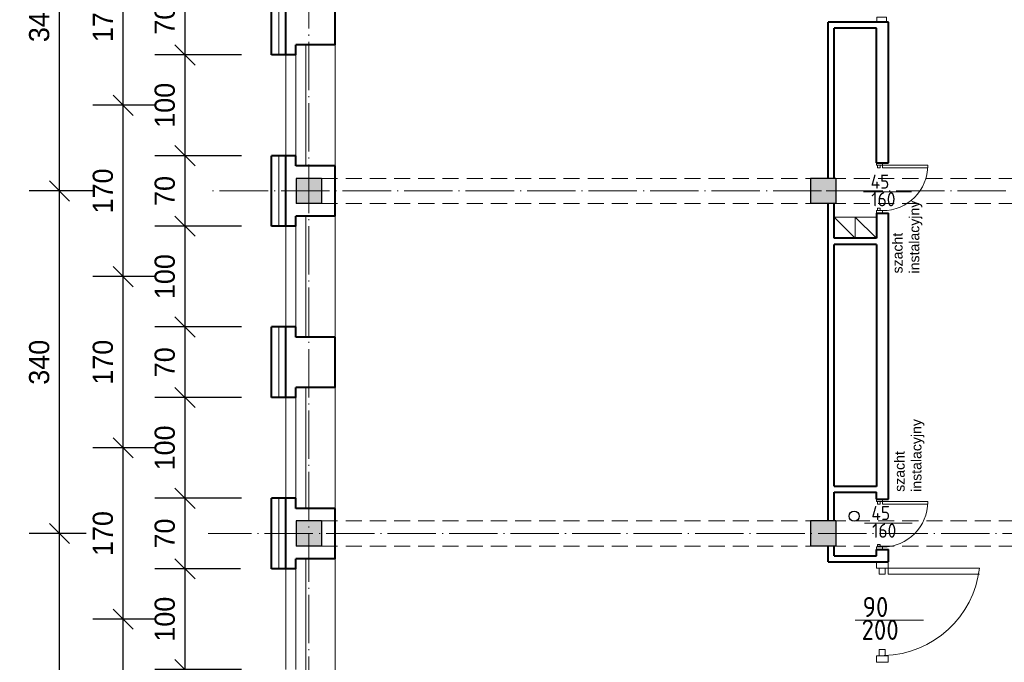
# Model space of a CAD drawing. Header units: millimetres. Extents: x -32003 to -19505, y 17931 to 29358.
# Tile 13 of 92: x -27805 to -26828, y 23562 to 24199. Entities that reach past the tile are written whole.
import ezdxf

# ---------------------------------------------------------------- set-up
doc = ezdxf.new("R2010")
doc.units = ezdxf.units.MM
doc.header["$PDMODE"] = 3
for name, pattern in [('ACAD_ISO03W100', [30, 12, -18]), ('ACAD_ISO04W100', [30.5, 24, -3, 0.5, -3]), ('KRESKOWA_X2', [12, 8, -4])]:
    doc.linetypes.add(name, pattern=pattern)
for name, color, linetype, lineweight in [('_wymiary', 1, 'Continuous', 9), ('drzwi', 140, 'Continuous', 13), ('KOMINY', 43, 'Continuous', 15), ('opisy drzwi', 40, 'Continuous', 13), ('opisy pom', 3, 'Continuous', 18), ('przerywana', 7, 'KRESKOWA_X2', 5), ('sciany', 4, 'Continuous', 40), ('symetria', 7, 'ACAD_ISO03W100', 5), ('SZRAF', 51, 'Continuous', 9), ('słupy', 2, 'Continuous', 30), ('ściana', 4, 'Continuous', 40)]:
    doc.layers.add(name, color=color, linetype=linetype, lineweight=lineweight)
doc.layers.add('kanalizacja', color=210, linetype='Continuous')
doc.styles.add('ISO', font='isocp.shx')
doc.styles.add('ROMANS', font='ROMANS')
doc.linetypes.add('BATTING', pattern='A,0.0001,-0.1,[134,ltypeshp.shx,S=0.1,R=0,X=-0.1,Y=0],-0.2,[134,ltypeshp.shx,S=0.1,R=180,X=0.1,Y=0],-0.1', length=0.4001)
doc.dimstyles.new('Jacek2', dxfattribs={"dimscale": 2, "dimtxt": 10, "dimasz": 10, "dimexe": 15, "dimexo": 15, "dimgap": 5, "dimtad": 1, "dimdec": 0, "dimrnd": 0.5, "dimzin": 0, "dimdsep": 46, "dimtxsty": 'Standard', "dimblk": 'OBLIQUE', "dimcen": 0, "dimdle": 5, "dimadec": 1, "dimazin": 0, "dimtfac": 1, "dimtdec": 0, "dimtofl": 0, "dimtmove": 0, "dimatfit": 3, "dimfxl": 0, "dimtolj": 1, "dimtzin": 0, "dimarcsym": 0})

# ---------------------------------------------------------------- blocks, each defined once
blk = doc.blocks.new('_OBLIQUE')
at = {"color": 0, "linetype": 'ByBlock'}
blk.add_line((-0.5, -0.5), (0.5, 0.5), dxfattribs=at)
blk = doc.blocks.new('*D974')
at = {"layer": '_wymiary', "color": 0, "lineweight": -2}
for p, q in [((-27640.58, 23474.37), (-27640.58, 23564.37)), ((-27584.67, 23554.37), (-27670.58, 23554.37)), ((-27584.67, 23484.37), (-27670.58, 23484.37))]:
    blk.add_line(p, q, dxfattribs=at)
at = {"layer": 'Defpoints', "color": 0}
for p in [(-27640.58, 23554.37), (-27554.67, 23554.37), (-27554.67, 23484.37)]:
    blk.add_point(p, dxfattribs=at)
at = {"layer": '_wymiary', "color": 0, "lineweight": -2, "xscale": 20, "yscale": 20, "zscale": 20}
for p, rotation in [((-27640.58, 23554.37), 90), ((-27640.58, 23484.37), 270)]:
    blk.add_blockref('_OBLIQUE', p, dxfattribs=dict(at, rotation=rotation))
at = {"layer": '_wymiary', "color": 0, "insert": (-27660.58, 23519.37), "char_height": 20, "attachment_point": 5, "rotation": 90}
blk.add_mtext('\\A1;70', dxfattribs=at)
blk = doc.blocks.new('*D975')
at = {"layer": '_wymiary', "color": 0, "lineweight": -2}
for p, q in [((-27640.58, 23544.37), (-27640.58, 23664.37)), ((-27585.69, 23654.37), (-27670.58, 23654.37)), ((-27584.67, 23554.37), (-27670.58, 23554.37))]:
    blk.add_line(p, q, dxfattribs=at)
at = {"layer": 'Defpoints', "color": 0}
for p in [(-27640.58, 23654.37), (-27555.69, 23654.37), (-27554.67, 23554.37)]:
    blk.add_point(p, dxfattribs=at)
at = {"layer": '_wymiary', "color": 0, "lineweight": -2, "xscale": 20, "yscale": 20, "zscale": 20}
for p, rotation in [((-27640.58, 23654.37), 90), ((-27640.58, 23554.37), 270)]:
    blk.add_blockref('_OBLIQUE', p, dxfattribs=dict(at, rotation=rotation))
at = {"layer": '_wymiary', "color": 0, "insert": (-27660.58, 23604.37), "char_height": 20, "attachment_point": 5, "rotation": 90}
blk.add_mtext('\\A1;100', dxfattribs=at)
blk = doc.blocks.new('*D976')
at = {"layer": '_wymiary', "color": 0, "lineweight": -2}
for p, q in [((-27640.58, 23644.37), (-27640.58, 23734.37)), ((-27584.67, 23724.37), (-27670.58, 23724.37)), ((-27585.69, 23654.37), (-27670.58, 23654.37))]:
    blk.add_line(p, q, dxfattribs=at)
at = {"layer": 'Defpoints', "color": 0}
for p in [(-27640.58, 23724.37), (-27554.67, 23724.37), (-27555.69, 23654.37)]:
    blk.add_point(p, dxfattribs=at)
at = {"layer": '_wymiary', "color": 0, "lineweight": -2, "xscale": 20, "yscale": 20, "zscale": 20}
for p, rotation in [((-27640.58, 23724.37), 90), ((-27640.58, 23654.37), 270)]:
    blk.add_blockref('_OBLIQUE', p, dxfattribs=dict(at, rotation=rotation))
at = {"layer": '_wymiary', "color": 0, "insert": (-27660.58, 23689.37), "char_height": 20, "attachment_point": 5, "rotation": 90}
blk.add_mtext('\\A1;70', dxfattribs=at)
blk = doc.blocks.new('*D977')
at = {"layer": '_wymiary', "color": 0, "lineweight": -2}
for p, q in [((-27640.58, 23714.37), (-27640.58, 23834.37)), ((-27584.67, 23824.37), (-27670.58, 23824.37)), ((-27584.67, 23724.37), (-27670.58, 23724.37))]:
    blk.add_line(p, q, dxfattribs=at)
at = {"layer": 'Defpoints', "color": 0}
for p in [(-27640.58, 23824.37), (-27554.67, 23824.37), (-27554.67, 23724.37)]:
    blk.add_point(p, dxfattribs=at)
at = {"layer": '_wymiary', "color": 0, "lineweight": -2, "xscale": 20, "yscale": 20, "zscale": 20}
for p, rotation in [((-27640.58, 23824.37), 90), ((-27640.58, 23724.37), 270)]:
    blk.add_blockref('_OBLIQUE', p, dxfattribs=dict(at, rotation=rotation))
at = {"layer": '_wymiary', "color": 0, "insert": (-27660.58, 23774.37), "char_height": 20, "attachment_point": 5, "rotation": 90}
blk.add_mtext('\\A1;100', dxfattribs=at)
blk = doc.blocks.new('*D978')
at = {"layer": '_wymiary', "color": 0, "lineweight": -2}
for p, q in [((-27640.58, 23814.37), (-27640.58, 23904.37)), ((-27584.67, 23894.37), (-27670.58, 23894.37)), ((-27584.67, 23824.37), (-27670.58, 23824.37))]:
    blk.add_line(p, q, dxfattribs=at)
at = {"layer": 'Defpoints', "color": 0}
for p in [(-27640.58, 23894.37), (-27554.67, 23894.37), (-27554.67, 23824.37)]:
    blk.add_point(p, dxfattribs=at)
at = {"layer": '_wymiary', "color": 0, "lineweight": -2, "xscale": 20, "yscale": 20, "zscale": 20}
for p, rotation in [((-27640.58, 23894.37), 90), ((-27640.58, 23824.37), 270)]:
    blk.add_blockref('_OBLIQUE', p, dxfattribs=dict(at, rotation=rotation))
at = {"layer": '_wymiary', "color": 0, "insert": (-27660.58, 23859.37), "char_height": 20, "attachment_point": 5, "rotation": 90}
blk.add_mtext('\\A1;70', dxfattribs=at)
blk = doc.blocks.new('*D979')
at = {"layer": '_wymiary', "color": 0, "lineweight": -2}
for p, q in [((-27640.58, 23884.37), (-27640.58, 24004.37)), ((-27584.67, 23994.37), (-27670.58, 23994.37)), ((-27584.67, 23894.37), (-27670.58, 23894.37))]:
    blk.add_line(p, q, dxfattribs=at)
at = {"layer": 'Defpoints', "color": 0}
for p in [(-27640.58, 23994.37), (-27554.67, 23994.37), (-27554.67, 23894.37)]:
    blk.add_point(p, dxfattribs=at)
at = {"layer": '_wymiary', "color": 0, "lineweight": -2, "xscale": 20, "yscale": 20, "zscale": 20}
for p, rotation in [((-27640.58, 23994.37), 90), ((-27640.58, 23894.37), 270)]:
    blk.add_blockref('_OBLIQUE', p, dxfattribs=dict(at, rotation=rotation))
at = {"layer": '_wymiary', "color": 0, "insert": (-27660.58, 23944.37), "char_height": 20, "attachment_point": 5, "rotation": 90}
blk.add_mtext('\\A1;100', dxfattribs=at)
blk = doc.blocks.new('*D980')
at = {"layer": '_wymiary', "color": 0, "lineweight": -2}
for p, q in [((-27640.58, 23984.37), (-27640.58, 24074.37)), ((-27584.67, 24064.37), (-27670.58, 24064.37)), ((-27584.67, 23994.37), (-27670.58, 23994.37))]:
    blk.add_line(p, q, dxfattribs=at)
at = {"layer": 'Defpoints', "color": 0}
for p in [(-27640.58, 24064.37), (-27554.67, 24064.37), (-27554.67, 23994.37)]:
    blk.add_point(p, dxfattribs=at)
at = {"layer": '_wymiary', "color": 0, "lineweight": -2, "xscale": 20, "yscale": 20, "zscale": 20}
for p, rotation in [((-27640.58, 24064.37), 90), ((-27640.58, 23994.37), 270)]:
    blk.add_blockref('_OBLIQUE', p, dxfattribs=dict(at, rotation=rotation))
at = {"layer": '_wymiary', "color": 0, "insert": (-27660.58, 24029.37), "char_height": 20, "attachment_point": 5, "rotation": 90}
blk.add_mtext('\\A1;70', dxfattribs=at)
blk = doc.blocks.new('*D981')
at = {"layer": '_wymiary', "color": 0, "lineweight": -2}
for p, q in [((-27640.58, 24054.37), (-27640.58, 24174.37)), ((-27584.67, 24164.37), (-27670.58, 24164.37)), ((-27584.67, 24064.37), (-27670.58, 24064.37))]:
    blk.add_line(p, q, dxfattribs=at)
at = {"layer": 'Defpoints', "color": 0}
for p in [(-27640.58, 24164.37), (-27554.67, 24164.37), (-27554.67, 24064.37)]:
    blk.add_point(p, dxfattribs=at)
at = {"layer": '_wymiary', "color": 0, "lineweight": -2, "xscale": 20, "yscale": 20, "zscale": 20}
for p, rotation in [((-27640.58, 24164.37), 90), ((-27640.58, 24064.37), 270)]:
    blk.add_blockref('_OBLIQUE', p, dxfattribs=dict(at, rotation=rotation))
at = {"layer": '_wymiary', "color": 0, "insert": (-27660.58, 24114.37), "char_height": 20, "attachment_point": 5, "rotation": 90}
blk.add_mtext('\\A1;100', dxfattribs=at)
blk = doc.blocks.new('*D982')
at = {"layer": '_wymiary', "color": 0, "lineweight": -2}
for p, q in [((-27640.58, 24154.37), (-27640.58, 24244.37)), ((-27584.67, 24234.37), (-27670.58, 24234.37)), ((-27584.67, 24164.37), (-27670.58, 24164.37))]:
    blk.add_line(p, q, dxfattribs=at)
at = {"layer": 'Defpoints', "color": 0}
for p in [(-27640.58, 24234.37), (-27554.67, 24234.37), (-27554.67, 24164.37)]:
    blk.add_point(p, dxfattribs=at)
at = {"layer": '_wymiary', "color": 0, "lineweight": -2, "xscale": 20, "yscale": 20, "zscale": 20}
for p, rotation in [((-27640.58, 24234.37), 90), ((-27640.58, 24164.37), 270)]:
    blk.add_blockref('_OBLIQUE', p, dxfattribs=dict(at, rotation=rotation))
at = {"layer": '_wymiary', "color": 0, "insert": (-27660.58, 24199.37), "char_height": 20, "attachment_point": 5, "rotation": 90}
blk.add_mtext('\\A1;70', dxfattribs=at)
blk = doc.blocks.new('*D785')
at = {"layer": '_wymiary', "color": 0, "lineweight": -2}
for p, q in [((-27701.99, 23424.37), (-27701.99, 23614.37)), ((-27670.58, 23604.37), (-27731.99, 23604.37)), ((-27670.58, 23434.37), (-27731.99, 23434.37))]:
    blk.add_line(p, q, dxfattribs=at)
at = {"layer": 'Defpoints', "color": 0}
for p in [(-27701.99, 23604.37), (-27640.58, 23604.37), (-27640.58, 23434.37)]:
    blk.add_point(p, dxfattribs=at)
at = {"layer": '_wymiary', "color": 0, "lineweight": -2, "xscale": 20, "yscale": 20, "zscale": 20}
for p, rotation in [((-27701.99, 23604.37), 90), ((-27701.99, 23434.37), 270)]:
    blk.add_blockref('_OBLIQUE', p, dxfattribs=dict(at, rotation=rotation))
at = {"layer": '_wymiary', "color": 0, "insert": (-27721.99, 23519.37), "char_height": 20, "attachment_point": 5, "rotation": 90}
blk.add_mtext('\\A1;170', dxfattribs=at)
blk = doc.blocks.new('*D786')
at = {"layer": '_wymiary', "color": 0, "lineweight": -2}
for p, q in [((-27701.99, 23594.37), (-27701.99, 23784.37)), ((-27670.58, 23774.37), (-27731.99, 23774.37)), ((-27670.58, 23604.37), (-27731.99, 23604.37))]:
    blk.add_line(p, q, dxfattribs=at)
at = {"layer": 'Defpoints', "color": 0}
for p in [(-27701.99, 23774.37), (-27640.58, 23774.37), (-27640.58, 23604.37)]:
    blk.add_point(p, dxfattribs=at)
at = {"layer": '_wymiary', "color": 0, "lineweight": -2, "xscale": 20, "yscale": 20, "zscale": 20}
for p, rotation in [((-27701.99, 23774.37), 90), ((-27701.99, 23604.37), 270)]:
    blk.add_blockref('_OBLIQUE', p, dxfattribs=dict(at, rotation=rotation))
at = {"layer": '_wymiary', "color": 0, "insert": (-27721.99, 23689.37), "char_height": 20, "attachment_point": 5, "rotation": 90}
blk.add_mtext('\\A1;170', dxfattribs=at)
blk = doc.blocks.new('*D787')
at = {"layer": '_wymiary', "color": 0, "lineweight": -2}
for p, q in [((-27701.99, 23764.37), (-27701.99, 23954.37)), ((-27670.58, 23944.37), (-27731.99, 23944.37)), ((-27670.58, 23774.37), (-27731.99, 23774.37))]:
    blk.add_line(p, q, dxfattribs=at)
at = {"layer": 'Defpoints', "color": 0}
for p in [(-27701.99, 23944.37), (-27640.58, 23944.37), (-27640.58, 23774.37)]:
    blk.add_point(p, dxfattribs=at)
at = {"layer": '_wymiary', "color": 0, "lineweight": -2, "xscale": 20, "yscale": 20, "zscale": 20}
for p, rotation in [((-27701.99, 23944.37), 90), ((-27701.99, 23774.37), 270)]:
    blk.add_blockref('_OBLIQUE', p, dxfattribs=dict(at, rotation=rotation))
at = {"layer": '_wymiary', "color": 0, "insert": (-27721.99, 23859.37), "char_height": 20, "attachment_point": 5, "rotation": 90}
blk.add_mtext('\\A1;170', dxfattribs=at)
blk = doc.blocks.new('*D788')
at = {"layer": '_wymiary', "color": 0, "lineweight": -2}
for p, q in [((-27701.99, 23934.37), (-27701.99, 24124.37)), ((-27670.58, 24114.37), (-27731.99, 24114.37)), ((-27670.58, 23944.37), (-27731.99, 23944.37))]:
    blk.add_line(p, q, dxfattribs=at)
at = {"layer": 'Defpoints', "color": 0}
for p in [(-27701.99, 24114.37), (-27640.58, 24114.37), (-27640.58, 23944.37)]:
    blk.add_point(p, dxfattribs=at)
at = {"layer": '_wymiary', "color": 0, "lineweight": -2, "xscale": 20, "yscale": 20, "zscale": 20}
for p, rotation in [((-27701.99, 24114.37), 90), ((-27701.99, 23944.37), 270)]:
    blk.add_blockref('_OBLIQUE', p, dxfattribs=dict(at, rotation=rotation))
at = {"layer": '_wymiary', "color": 0, "insert": (-27721.99, 24029.37), "char_height": 20, "attachment_point": 5, "rotation": 90}
blk.add_mtext('\\A1;170', dxfattribs=at)
blk = doc.blocks.new('*D789')
at = {"layer": '_wymiary', "color": 0, "lineweight": -2}
for p, q in [((-27701.99, 24104.37), (-27701.99, 24294.37)), ((-27670.58, 24284.37), (-27731.99, 24284.37)), ((-27670.58, 24114.37), (-27731.99, 24114.37))]:
    blk.add_line(p, q, dxfattribs=at)
at = {"layer": 'Defpoints', "color": 0}
for p in [(-27701.99, 24284.37), (-27640.58, 24284.37), (-27640.58, 24114.37)]:
    blk.add_point(p, dxfattribs=at)
at = {"layer": '_wymiary', "color": 0, "lineweight": -2, "xscale": 20, "yscale": 20, "zscale": 20}
for p, rotation in [((-27701.99, 24284.37), 90), ((-27701.99, 24114.37), 270)]:
    blk.add_blockref('_OBLIQUE', p, dxfattribs=dict(at, rotation=rotation))
at = {"layer": '_wymiary', "color": 0, "insert": (-27721.99, 24199.37), "char_height": 20, "attachment_point": 5, "rotation": 90}
blk.add_mtext('\\A1;170', dxfattribs=at)
blk = doc.blocks.new('*D802')
at = {"layer": '_wymiary', "color": 0, "lineweight": -2}
for p, q in [((-27765.15, 23339.37), (-27765.15, 23699.37)), ((-27738.78, 23689.37), (-27795.15, 23689.37)), ((-27731.99, 23349.37), (-27795.15, 23349.37))]:
    blk.add_line(p, q, dxfattribs=at)
at = {"layer": 'Defpoints', "color": 0}
for p in [(-27765.15, 23689.37), (-27708.78, 23689.37), (-27701.99, 23349.37)]:
    blk.add_point(p, dxfattribs=at)
at = {"layer": '_wymiary', "color": 0, "lineweight": -2, "xscale": 20, "yscale": 20, "zscale": 20}
for p, rotation in [((-27765.15, 23689.37), 90), ((-27765.15, 23349.37), 270)]:
    blk.add_blockref('_OBLIQUE', p, dxfattribs=dict(at, rotation=rotation))
at = {"layer": '_wymiary', "color": 0, "insert": (-27785.15, 23519.37), "char_height": 20, "attachment_point": 5, "rotation": 90}
blk.add_mtext('\\A1;340', dxfattribs=at)
blk = doc.blocks.new('*D803')
at = {"layer": '_wymiary', "color": 0, "lineweight": -2}
for p, q in [((-27765.15, 23679.37), (-27765.15, 24039.37)), ((-27731.99, 24029.37), (-27795.15, 24029.37)), ((-27738.78, 23689.37), (-27795.15, 23689.37))]:
    blk.add_line(p, q, dxfattribs=at)
at = {"layer": 'Defpoints', "color": 0}
for p in [(-27765.15, 24029.37), (-27701.99, 24029.37), (-27708.78, 23689.37)]:
    blk.add_point(p, dxfattribs=at)
at = {"layer": '_wymiary', "color": 0, "lineweight": -2, "xscale": 20, "yscale": 20, "zscale": 20}
for p, rotation in [((-27765.15, 24029.37), 90), ((-27765.15, 23689.37), 270)]:
    blk.add_blockref('_OBLIQUE', p, dxfattribs=dict(at, rotation=rotation))
at = {"layer": '_wymiary', "color": 0, "insert": (-27785.15, 23859.37), "char_height": 20, "attachment_point": 5, "rotation": 90}
blk.add_mtext('\\A1;340', dxfattribs=at)
blk = doc.blocks.new('*D804')
at = {"layer": '_wymiary', "color": 0, "lineweight": -2}
for p, q in [((-27765.15, 24019.37), (-27765.15, 24379.37)), ((-27731.99, 24369.37), (-27795.15, 24369.37)), ((-27731.99, 24029.37), (-27795.15, 24029.37))]:
    blk.add_line(p, q, dxfattribs=at)
at = {"layer": 'Defpoints', "color": 0}
for p in [(-27765.15, 24369.37), (-27701.99, 24369.37), (-27701.99, 24029.37)]:
    blk.add_point(p, dxfattribs=at)
at = {"layer": '_wymiary', "color": 0, "lineweight": -2, "xscale": 20, "yscale": 20, "zscale": 20}
for p, rotation in [((-27765.15, 24369.37), 90), ((-27765.15, 24029.37), 270)]:
    blk.add_blockref('_OBLIQUE', p, dxfattribs=dict(at, rotation=rotation))
at = {"layer": '_wymiary', "color": 0, "insert": (-27785.15, 24199.37), "char_height": 20, "attachment_point": 5, "rotation": 90}
blk.add_mtext('\\A1;340', dxfattribs=at)
blk = doc.blocks.new('*D1009')
at = {"layer": '_wymiary', "color": 0, "lineweight": -2}
for p, q in [((-27831.84, 23202.37), (-27831.84, 26833.45)), ((-27568.67, 26823.45), (-27861.84, 26823.45)), ((-27570.67, 23212.37), (-27861.84, 23212.37))]:
    blk.add_line(p, q, dxfattribs=at)
at = {"layer": 'Defpoints', "color": 0}
for p in [(-27831.84, 26823.45), (-27538.67, 26823.45), (-27540.67, 23212.37)]:
    blk.add_point(p, dxfattribs=at)
at = {"layer": '_wymiary', "color": 0, "lineweight": -2, "xscale": 20, "yscale": 20, "zscale": 20}
for p, rotation in [((-27831.84, 26823.45), 90), ((-27831.84, 23212.37), 270)]:
    blk.add_blockref('_OBLIQUE', p, dxfattribs=dict(at, rotation=rotation))
at = {"layer": '_wymiary', "color": 0, "insert": (-27851.84, 25017.91), "char_height": 20, "attachment_point": 5, "rotation": 90}
blk.add_mtext('\\A1;3611', dxfattribs=at)

msp = doc.modelspace()

# ---------------------------------------------------------------- hatches: boundary and pattern name
at = {"layer": 'SZRAF', "ltscale": 0.5}
h = msp.add_hatch(color=256, dxfattribs=at)
h.paths.add_polyline_path([(-27505.17, 24016.87), (-27505.17, 24029.37), (-27517.67, 24029.37), (-27517.67, 24016.87), (-27512.67, 24016.87)])
h.paths.add_polyline_path([(-27517.67, 24016.87), (-27517.67, 24029.37), (-27530.17, 24029.37), (-27530.17, 24016.87)])
h.paths.add_polyline_path([(-27517.67, 24041.87), (-27530.17, 24041.87), (-27530.17, 24029.37), (-27517.67, 24029.37)])
h.paths.add_polyline_path([(-27517.67, 24041.87), (-27517.67, 24029.37), (-27505.17, 24029.37), (-27505.17, 24041.87)])
h = msp.add_hatch(color=256, dxfattribs=at)
h.paths.add_polyline_path([(-26995.17, 24016.87), (-26995.17, 24029.37), (-27007.67, 24029.37), (-27007.67, 24016.87), (-27002.67, 24016.87)])
h.paths.add_polyline_path([(-27007.67, 24016.87), (-27007.67, 24029.37), (-27020.17, 24029.37), (-27020.17, 24016.87)])
h.paths.add_polyline_path([(-27007.67, 24041.87), (-27020.17, 24041.87), (-27020.17, 24029.37), (-27007.67, 24029.37)])
h.paths.add_polyline_path([(-27007.67, 24041.87), (-27007.67, 24029.37), (-26995.17, 24029.37), (-26995.17, 24041.87)])
h = msp.add_hatch(color=256, dxfattribs=at)
h.paths.add_polyline_path([(-27505.17, 23676.87), (-27505.17, 23689.37), (-27517.67, 23689.37), (-27517.67, 23676.87), (-27512.67, 23676.87)])
h.paths.add_polyline_path([(-27517.67, 23676.87), (-27517.67, 23689.37), (-27530.17, 23689.37), (-27530.17, 23676.87)])
h.paths.add_polyline_path([(-27517.67, 23701.87), (-27530.17, 23701.87), (-27530.17, 23689.37), (-27517.67, 23689.37)])
h.paths.add_polyline_path([(-27517.67, 23701.87), (-27517.67, 23689.37), (-27505.17, 23689.37), (-27505.17, 23701.87)])
h = msp.add_hatch(color=256, dxfattribs=at)
h.paths.add_polyline_path([(-26995.17, 23676.87), (-26995.17, 23689.37), (-27007.67, 23689.37), (-27007.67, 23676.87), (-27002.67, 23676.87)])
h.paths.add_polyline_path([(-27007.67, 23676.87), (-27007.67, 23689.37), (-27020.17, 23689.37), (-27020.17, 23676.87)])
h.paths.add_polyline_path([(-27007.67, 23701.87), (-27020.17, 23701.87), (-27020.17, 23689.37), (-27007.67, 23689.37)])
h.paths.add_polyline_path([(-27007.67, 23701.87), (-27007.67, 23689.37), (-26995.17, 23689.37), (-26995.17, 23701.87)])

# ---------------------------------------------------------------- linework, layer by layer
at = {"layer": 'drzwi'}
for points in [[(-26954.26, 24201.87, 0), (-26954.26, 24196.87, 0), (-26944.74, 24196.87, 0), (-26944.74, 24201.87, 0), (-26954.26, 24201.87, 0)], [(-26954.7, 24054.83, 0), (-26954.7, 24057.33, 0), (-26948.7, 24057.33, 0), (-26948.7, 24054.83, 0), (-26954.7, 24054.83, 0)], [(-26953.7, 24054.83, 0), (-26953.7, 24052.33, 0), (-26951.2, 24052.33, 0), (-26951.2, 24054.83, 0), (-26953.7, 24054.83, 0)], [(-26948.7, 24054.83, 0), (-26948.7, 24052.33, 0), (-26903.75, 24052.33, 0), (-26903.75, 24054.83, 0), (-26948.7, 24054.83, 0)], [(-26954.7, 24009.88, 0), (-26954.7, 24007.38, 0), (-26948.7, 24007.38, 0), (-26948.7, 24009.88, 0), (-26954.7, 24009.88, 0)], [(-26953.7, 24009.88, 0), (-26953.7, 24012.37, 0), (-26951.2, 24012.37, 0), (-26951.2, 24009.88, 0), (-26953.7, 24009.88, 0)], [(-26954.67, 23721.03, 0), (-26954.67, 23723.53, 0), (-26948.67, 23723.53, 0), (-26948.67, 23721.03, 0), (-26954.67, 23721.03, 0)], [(-26953.67, 23721.03, 0), (-26953.67, 23718.54, 0), (-26951.17, 23718.54, 0), (-26951.17, 23721.03, 0), (-26953.67, 23721.03, 0)], [(-26948.67, 23721.03, 0), (-26948.67, 23718.54, 0), (-26903.72, 23718.54, 0), (-26903.72, 23721.03, 0), (-26948.67, 23721.03, 0)], [(-26954.67, 23676.08, 0), (-26954.67, 23673.58, 0), (-26948.67, 23673.58, 0), (-26948.67, 23676.08, 0), (-26954.67, 23676.08, 0)], [(-26953.67, 23676.08, 0), (-26953.67, 23678.58, 0), (-26951.17, 23678.58, 0), (-26951.17, 23676.08, 0), (-26953.67, 23676.08, 0)], [(-26943.19, 23655.13, 0), (-26943.19, 23661.37, 0), (-26954.67, 23661.37, 0), (-26954.67, 23655.13, 0), (-26943.19, 23655.13, 0)], [(-26952.17, 23655.13, 0), (-26952.17, 23648.9, 0), (-26945.94, 23648.9, 0), (-26945.94, 23655.13, 0), (-26952.17, 23655.13, 0)], [(-26943.19, 23655.13, 0), (-26943.19, 23648.9, 0), (-26852.59, 23648.9, 0)], [(-26852.59, 23655.13, 0), (-26943.19, 23655.13, 0)], [(-26943.19, 23568.01, 0), (-26943.19, 23561.78, 0), (-26954.67, 23561.78, 0), (-26954.67, 23568.01, 0), (-26943.19, 23568.01, 0)], [(-26952.17, 23568.01, 0), (-26952.17, 23574.24, 0), (-26945.94, 23574.24, 0), (-26945.94, 23568.01, 0), (-26952.17, 23568.01, 0)]]:
    msp.add_polyline3d(points, dxfattribs=at)
for centre, radius, start, end in [((-26948.7, 24054.83), 44.96, 270, 0), ((-26948.67, 23721.03), 44.96, 270, 0), ((-26950.15, 23666.45), 98.22, 271.72921, 353.38571)]:
    msp.add_arc(centre, radius, start, end, dxfattribs=at)
at = {"layer": 'kanalizacja'}
msp.add_circle((-26976.83, 23706.66), 5, dxfattribs=at)
at = {"layer": 'KOMINY', "lineweight": 18}
for p, q in [((-26996.77, 24003.41), (-26975.73, 23982.46)), ((-26975.72, 24003.4), (-26954.68, 23982.44))]:
    msp.add_line(p, q, dxfattribs=at)
for points in [[(-26996.72, 24003.37), (-26975.72, 24003.41), (-26975.68, 23982.41), (-26996.68, 23982.37)], [(-26975.73, 24003.42), (-26954.73, 24003.46), (-26954.68, 23982.46), (-26975.68, 23982.42)]]:
    msp.add_lwpolyline(points, close=True, dxfattribs=at)
at = {"layer": 'opisy drzwi'}
for p, q in [((-27520.67, 24174.37), (-27520.67, 24054.37)), ((-27491.67, 24174.37), (-27491.67, 24054.37)), ((-27540.67, 24164.37), (-27540.67, 24064.37)), ((-27530.67, 24164.37), (-27530.67, 24064.37)), ((-26967.45, 24028.52), (-26919.94, 24028.52)), ((-27520.67, 24004.37), (-27520.67, 23884.37)), ((-27491.67, 24004.37), (-27491.67, 23884.37)), ((-27540.67, 23994.37), (-27540.67, 23894.37)), ((-27530.67, 23994.37), (-27530.67, 23894.37)), ((-27520.67, 23834.37), (-27520.67, 23714.37)), ((-27491.67, 23834.37), (-27491.67, 23714.37)), ((-27540.67, 23824.37), (-27540.67, 23724.37)), ((-27530.67, 23824.37), (-27530.67, 23724.37)), ((-26966.66, 23699.63), (-26919.15, 23699.63)), ((-27520.67, 23664.37), (-27520.67, 23544.37)), ((-27491.67, 23664.37), (-27491.67, 23544.37)), ((-27540.67, 23654.37), (-27540.67, 23554.37)), ((-27530.67, 23654.37), (-27530.67, 23554.37)), ((-26908.06, 23603.42), (-26975.93, 23603.42))]:
    msp.add_line(p, q, dxfattribs=at)
at = {"layer": 'przerywana', "ltscale": 2}
for p, q in [((-26097.17, 24041.87), (-27517.67, 24041.87)), ((-26097.17, 24016.87), (-27517.67, 24016.87)), ((-26097.17, 23701.87), (-27517.67, 23701.87)), ((-26097.17, 23676.87), (-27517.67, 23676.87))]:
    msp.add_line(p, q, dxfattribs=at)
at = {"layer": 'sciany'}
for points in [[(-26954.7, 24057.38), (-26942.7, 24057.38)], [(-26954.7, 24007.38), (-26942.7, 24007.38)], [(-26954.67, 23723.58), (-26942.67, 23723.58)], [(-26954.67, 23673.58), (-26942.67, 23673.58)]]:
    msp.add_lwpolyline(points, dxfattribs=at)
at = {"layer": 'symetria', "linetype": 'ACAD_ISO04W100', "ltscale": 2}
for p, q in [((-27517.67, 21567.5), (-27517.67, 26437.92)), ((-25911.24, 24029.37), (-27617.67, 24029.37)), ((-25927.66, 23689.37), (-27617.67, 23689.37))]:
    msp.add_line(p, q, dxfattribs=at)
at = {"layer": 'symetria'}
for p, q in [((-26992.67, 24029.37), (-27022.67, 24029.37)), ((-26992.67, 23689.37), (-27022.67, 23689.37))]:
    msp.add_line(p, q, dxfattribs=at)
at = {"layer": 'SZRAF', "linetype": 'BATTING', "ltscale": 14}
for p, q in [((-27547.67, 24164.37), (-27547.67, 24234.37)), ((-27547.67, 23994.37), (-27547.67, 24064.37)), ((-27547.67, 23824.37), (-27547.67, 23894.37)), ((-27547.67, 23654.37), (-27547.67, 23724.37))]:
    msp.add_line(p, q, dxfattribs=at)
at = {"layer": 'słupy'}
for p, q in [((-27505.17, 24041.87), (-27530.17, 24041.87)), ((-27530.17, 24041.87), (-27530.17, 24016.87)), ((-27505.17, 24041.87), (-27505.17, 24016.87)), ((-26995.17, 24041.87), (-27020.17, 24041.87)), ((-27020.17, 24041.87), (-27020.17, 24016.87)), ((-26995.17, 24041.87), (-27020.17, 24041.87)), ((-27020.17, 24041.87), (-27020.17, 24016.87)), ((-26995.17, 24041.87), (-26995.17, 24016.87)), ((-26995.17, 24041.87), (-26995.17, 24016.87)), ((-27505.17, 24016.87), (-27530.17, 24016.87)), ((-26995.17, 24016.87), (-27020.17, 24016.87)), ((-26995.17, 24016.87), (-27020.17, 24016.87)), ((-27505.17, 23701.87), (-27530.17, 23701.87)), ((-27530.17, 23701.87), (-27530.17, 23676.87)), ((-27505.17, 23701.87), (-27505.17, 23676.87)), ((-27020.17, 23701.87), (-27020.17, 23676.87)), ((-26995.17, 23701.87), (-27020.17, 23701.87)), ((-26995.17, 23701.87), (-27020.17, 23701.87)), ((-27020.17, 23701.87), (-27020.17, 23676.87)), ((-26995.17, 23701.87), (-26995.17, 23676.87)), ((-26995.17, 23701.87), (-26995.17, 23676.87)), ((-27505.17, 23676.87), (-27530.17, 23676.87)), ((-26995.17, 23676.87), (-27020.17, 23676.87)), ((-26995.17, 23676.87), (-27020.17, 23676.87))]:
    msp.add_line(p, q, dxfattribs=at)
at = {"layer": 'ściana'}
for p, q in [((-27554.67, 24164.37), (-27554.67, 24234.37)), ((-27540.67, 24164.37), (-27540.67, 24234.37)), ((-27491.67, 24184.37), (-27491.67, 24224.37)), ((-27002.67, 24041.87), (-27002.67, 24196.87)), ((-26942.67, 24196.87), (-27002.67, 24196.87)), ((-26942.67, 24057.38), (-26942.67, 24196.87)), ((-27491.67, 24174.37), (-27491.67, 24184.37)), ((-26996.67, 24041.87), (-26996.67, 24190.87)), ((-26954.67, 24190.87), (-26996.67, 24190.87)), ((-26954.7, 24057.38), (-26954.67, 24190.87)), ((-27530.67, 24164.37), (-27530.67, 24174.37)), ((-27491.67, 24174.37), (-27530.67, 24174.37)), ((-27530.67, 24164.37), (-27554.67, 24164.37)), ((-27530.67, 24064.37), (-27554.67, 24064.37)), ((-27554.67, 23994.37), (-27554.67, 24064.37)), ((-27540.67, 23994.37), (-27540.67, 24064.37)), ((-27530.67, 24054.37), (-27530.67, 24064.37)), ((-27491.67, 24054.37), (-27530.67, 24054.37)), ((-27491.67, 24044.37), (-27491.67, 24054.37)), ((-27491.67, 24004.37), (-27491.67, 24044.37)), ((-27002.67, 23701.87), (-27002.67, 24016.87)), ((-26996.67, 23982.37), (-26996.67, 24016.87)), ((-27540.67, 23994.37), (-27540.67, 24014.37)), ((-26954.7, 24007.38), (-26954.7, 23982.37)), ((-26942.67, 23723.58), (-26942.67, 24007.38)), ((-27530.67, 23994.37), (-27530.67, 24004.37)), ((-27491.67, 24004.37), (-27530.67, 24004.37)), ((-27530.67, 23994.37), (-27554.67, 23994.37)), ((-26954.67, 23982.37), (-26996.67, 23982.37)), ((-26954.69, 23976.37), (-26996.67, 23976.37)), ((-26996.67, 23736.37), (-26996.67, 23976.37)), ((-26954.69, 23976.37), (-26954.67, 23736.09)), ((-27554.67, 23824.37), (-27554.67, 23894.37)), ((-27530.67, 23894.37), (-27554.67, 23894.37)), ((-27540.67, 23824.37), (-27540.67, 23894.37)), ((-27530.67, 23884.37), (-27530.67, 23894.37)), ((-27491.67, 23884.37), (-27530.67, 23884.37)), ((-27491.67, 23844.37), (-27491.67, 23884.37)), ((-27491.67, 23834.37), (-27491.67, 23844.37)), ((-27530.67, 23824.37), (-27530.67, 23834.37)), ((-27491.67, 23834.37), (-27530.67, 23834.37)), ((-27530.67, 23824.37), (-27554.67, 23824.37)), ((-26996.67, 23736.37), (-26954.67, 23736.37)), ((-27530.67, 23724.37), (-27554.67, 23724.37)), ((-27554.67, 23654.37), (-27554.67, 23724.37)), ((-27540.67, 23654.37), (-27540.67, 23724.37)), ((-27530.67, 23714.37), (-27530.67, 23724.37)), ((-26996.67, 23730.37), (-26954.67, 23730.37)), ((-26996.67, 23701.87), (-26996.67, 23730.37)), ((-26954.68, 23723.58), (-26954.68, 23730.37)), ((-27491.67, 23714.37), (-27530.67, 23714.37)), ((-27491.67, 23704.37), (-27491.67, 23714.37)), ((-27491.67, 23664.37), (-27491.67, 23704.37)), ((-27540.67, 23654.37), (-27540.67, 23674.37)), ((-27002.67, 23661.37), (-27002.67, 23676.87)), ((-26996.67, 23667.37), (-26996.67, 23676.87)), ((-26996.67, 23667.37), (-26954.67, 23667.37)), ((-26954.67, 23667.37), (-26954.67, 23673.58)), ((-26942.67, 23661.37), (-26942.67, 23673.58)), ((-27530.67, 23654.37), (-27530.67, 23664.37)), ((-27491.67, 23664.37), (-27530.67, 23664.37)), ((-27002.67, 23661.37), (-26954.67, 23661.37)), ((-26954.67, 23661.37), (-26942.67, 23661.37)), ((-26954.47, 23661.37), (-26942.87, 23661.37)), ((-27530.67, 23654.37), (-27554.67, 23654.37))]:
    msp.add_line(p, q, dxfattribs=at)

# ---------------------------------------------------------------- texts
at = {"layer": 'opisy drzwi', "style": 'ISO'}
for s, height, p in [('45', 14, (-26960.52, 24031.63)), ('160', 14, (-26959.88, 24014.13)), ('45', 14, (-26959.73, 23702.74)), ('160', 14, (-26959.09, 23685.23)), ('90', 20, (-26968.45, 23606.48)), ('200', 20, (-26969.54, 23583.83))]:
    msp.add_text(s, height=height, dxfattribs=at).set_placement(p)
at = {"layer": 'opisy pom', "char_height": 10, "attachment_point": 1, "rotation": 90, "style": 'ROMANS'}
for insert in [(-26938.87, 23947.51), (-26936.76, 23730.79)]:
    msp.add_mtext('{\\fArial|b0|i0|c238|p34;szacht\\Pinstalacyjny}', dxfattribs=dict(at, insert=insert))

# ---------------------------------------------------------------- dimensions: what is measured, and where the dimension line sits
at = {"layer": '_wymiary'}
for base, p1, p2, picture, middle in [((-27831.84, 26823.45), (-27540.67, 23212.37), (-27538.67, 26823.45), '*D1009', (-27851.84, 25017.91)), ((-27765.15, 23689.37), (-27701.99, 23349.37), (-27708.78, 23689.37), '*D802', (-27785.15, 23519.37))]:
    dim = msp.add_linear_dim(base=base, p1=p1, p2=p2, angle=90, dimstyle='Jacek2', dxfattribs=at)
    dim.commit()
    dim.dimension.update_dxf_attribs({"geometry": picture, "text_midpoint": middle})
for base, p1, p2, picture, middle in [((-27765.15, 24369.37), (-27701.99, 24029.37), (-27701.99, 24369.37), '*D804', (-27785.15, 24199.37)), ((-27701.99, 24284.37), (-27640.58, 24114.37), (-27640.58, 24284.37), '*D789', (-27721.99, 24199.37)), ((-27640.58, 24234.37), (-27554.67, 24164.37), (-27554.67, 24234.37), '*D982', (-27660.58, 24199.37)), ((-27640.58, 24164.37), (-27554.67, 24064.37), (-27554.67, 24164.37), '*D981', (-27660.58, 24114.37)), ((-27701.99, 24114.37), (-27640.58, 23944.37), (-27640.58, 24114.37), '*D788', (-27721.99, 24029.37)), ((-27640.58, 24064.37), (-27554.67, 23994.37), (-27554.67, 24064.37), '*D980', (-27660.58, 24029.37)), ((-27765.15, 24029.37), (-27708.78, 23689.37), (-27701.99, 24029.37), '*D803', (-27785.15, 23859.37)), ((-27640.58, 23994.37), (-27554.67, 23894.37), (-27554.67, 23994.37), '*D979', (-27660.58, 23944.37)), ((-27701.99, 23944.37), (-27640.58, 23774.37), (-27640.58, 23944.37), '*D787', (-27721.99, 23859.37)), ((-27640.58, 23894.37), (-27554.67, 23824.37), (-27554.67, 23894.37), '*D978', (-27660.58, 23859.37)), ((-27640.58, 23824.37), (-27554.67, 23724.37), (-27554.67, 23824.37), '*D977', (-27660.58, 23774.37)), ((-27701.99, 23774.37), (-27640.58, 23604.37), (-27640.58, 23774.37), '*D786', (-27721.99, 23689.37)), ((-27640.58, 23724.37), (-27555.69, 23654.37), (-27554.67, 23724.37), '*D976', (-27660.58, 23689.37)), ((-27640.58, 23654.37), (-27554.67, 23554.37), (-27555.69, 23654.37), '*D975', (-27660.58, 23604.37)), ((-27701.99, 23604.37), (-27640.58, 23434.37), (-27640.58, 23604.37), '*D785', (-27721.99, 23519.37)), ((-27640.58, 23554.37), (-27554.67, 23484.37), (-27554.67, 23554.37), '*D974', (-27660.58, 23519.37))]:
    dim = msp.add_linear_dim(base=base, p1=p1, p2=p2, angle=90, dimstyle='Jacek2', override={"dimtmove": 1}, dxfattribs=at)
    dim.commit()
    dim.dimension.update_dxf_attribs({"geometry": picture, "text_midpoint": middle})

doc.saveas('drawing.dxf')
